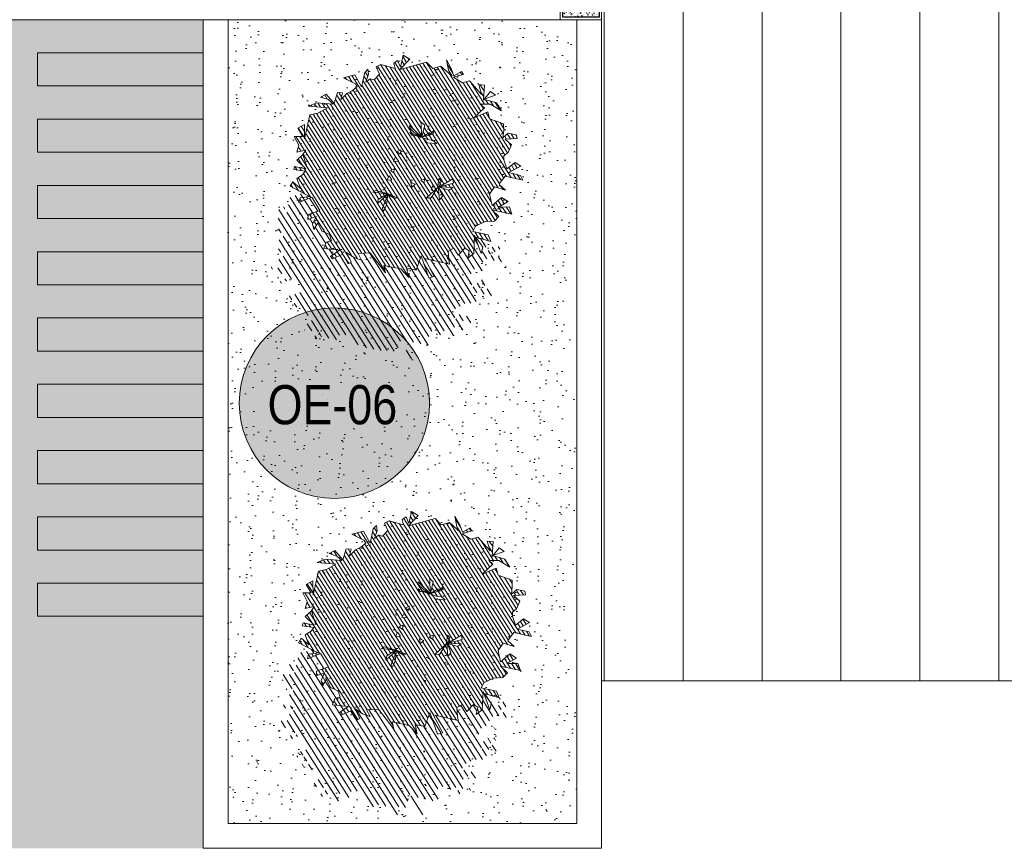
# Model space of a CAD drawing. Header units: millimetres. Extents: x -1567 to 968, y -503 to 481.
# Tile 109 of 145: x -463.06 to -457.12, y -144.44 to -139.44. Entities that reach past the tile are written whole.
import ezdxf

# ---------------------------------------------------------------- set-up
doc = ezdxf.new("R2010")
doc.units = ezdxf.units.MM
doc.layers.get('0').update_dxf_attribs({"lineweight": 0})
for name, color, linetype, lineweight in [('0_COLUMNA ACHURADO', 1, 'Continuous', 30), ('0_MUROS 1', 152, 'Continuous', 5), ('13.-ALE_PRESENTACION', 7, 'Continuous', 0), ('Area Verde', 84, 'Continuous', 5), ('C-ROAD', 7, 'Continuous', 0), ('vegetacion', 66, 'Continuous', 0)]:
    doc.layers.add(name, color=color, linetype=linetype, lineweight=lineweight)
doc.layers.add('250', color=250, linetype='Continuous')
doc.layers.add('251', color=251, linetype='Continuous')
doc.layers.add('B-COTAS', color=3, linetype='Continuous', lineweight=9, true_color=0x00ff00)
doc.layers.add('Hatch Jardin', color=64, linetype='Continuous', lineweight=0, true_color=0x729900)
doc.styles.add('Cota B', font='swissck.ttf')

# ---------------------------------------------------------------- blocks, each defined once
blk = doc.blocks.new('GAR')
at = {"lineweight": 0, "transparency": 33554623}
h = blk.add_hatch(dxfattribs=at)
h.set_pattern_fill('AR-CONC', color=1, scale=0.00019, angle=90)
h.paths.add_polyline_path([(19.6082, 126.7166), (19.6082, 126.4966), (19.8282, 126.4966), (19.8282, 126.7166)])
at = {"layer": '0_COLUMNA ACHURADO', "lineweight": 5}
blk.add_lwpolyline([(19.5932, 126.7316), (19.8432, 126.7316), (19.8432, 126.4816), (19.5932, 126.4816)], close=True, dxfattribs=at)
at = {"layer": '0_COLUMNA ACHURADO'}
blk.add_lwpolyline([(19.6082, 126.7166), (19.8282, 126.7166), (19.8282, 126.4966), (19.6082, 126.4966)], close=True, dxfattribs=at)
blk = doc.blocks.new('NO')
at = {"lineweight": 0, "true_color": 0x4f743e}
h = blk.add_hatch(dxfattribs=at)
h.set_pattern_fill('ANSI31', color=87, scale=0.05, style=0)
h.paths.add_polyline_path([(4.155, 2.06), (5.053, 1.943), (4.702, 2.177), (3.921, 2.294), (4.194, 2.449), (4.585, 2.488), (4.35, 2.683), (3.882, 2.332), (3.843, 2.878), (3.609, 2.917), (3.62, 2.591), (3.4, 2.928), (3.18, 3.112), (2.989, 3.353), (3.102, 3.462), (3.723, 3.616), (3.224, 3.88), (2.79, 3.384), (2.79, 4.086), (2.673, 4.28), (2.595, 4.047), (2.634, 3.657), (2.478, 3.852), (2.283, 3.852), (2.088, 4.163), (2.322, 4.475), (2.127, 4.631), (1.424, 4.592), (1.541, 4.826), (1.385, 4.982), (1.19, 4.709), (1.19, 5.293), (0.839, 5.176), (1.19, 4.592), (0.02, 5.215), (-0.331, 4.982), (-0.682, 5.176), (-1.307, 4.826), (-1.073, 5.059), (-0.877, 5.527), (-1.19, 5.176), (-1.385, 4.865), (-1.697, 5.137), (-1.814, 5.02), (-1.385, 4.787), (-1.853, 4.631), (-2.165, 4.787), (-2.867, 4.28), (-2.633, 4.709), (-2.906, 4.748), (-3.023, 4.047), (-3.042, 4.084), (-3.648, 4.047), (-3.96, 3.735), (-3.374, 3.93), (-2.906, 3.813), (-3.14, 3.696), (-2.75, 3.112), (-3.335, 3.54), (-3.491, 3.228), (-4.194, 3.151), (-4.272, 2.839), (-4.311, 2.488), (-4.506, 2.761), (-4.896, 2.761), (-4.974, 2.605), (-4.428, 2.449), (-4.779, 2.255), (-4.701, 1.865), (-4.545, 1.67), (-4.584, 1.475), (-4.818, 1.086), (-5.13, 1.475), (-5.442, 1.359), (-4.935, 0.93), (-5.52, 0.93), (-5.676, 0.735), (-4.818, 0.735), (-4.614, 0.286), (-4.978, 0.084), (-4.431, 0.123), (-4.275, -0.266), (-4.509, -0.773), (-4.861, -0.305), (-5.212, -0.422), (-4.822, -0.773), (-5.329, -0.656), (-5.524, -0.968), (-4.549, -0.968), (-4.939, -1.201), (-4.783, -1.474), (-4.353, -1.591), (-3.963, -1.903), (-3.885, -2.175), (-4.627, -2.175), (-4.822, -2.448), (-4.052, -2.407), (-4.002, -2.331), (-4.158, -3.188), (-3.924, -3.461), (-3.924, -3.11), (-3.69, -3.032), (-3.456, -3.422), (-3.183, -3.149), (-2.949, -3.344), (-3.066, -3.733), (-3.144, -3.928), (-1.935, -3.928), (-2.559, -4.668), (-2.325, -4.785), (-1.739, -3.85), (-1.661, -4.552), (-1.193, -4.571), (-1.388, -4.98), (-0.925, -4.666), (-0.103, -4.684), (-0.253, -5.002), (0.67, -4.235), (1.216, -4.391), (0.982, -4.664), (1.372, -4.625), (1.762, -4.469), (1.45, -4.858), (1.567, -4.975), (1.918, -4.586), (2.347, -4.897), (2.464, -4.819), (2.113, -4.43), (2.855, -4.508), (2.816, -4.196), (2.581, -4.079), (2.738, -3.807), (3.128, -3.729), (3.401, -3.378), (3.518, -3.729), (3.635, -3.495), (3.557, -3.105), (3.908, -3.339), (3.947, -3.105), (3.44, -2.794), (3.947, -2.248), (4.493, -2.638), (4.493, -2.404), (4.064, -2.248), (5.078, -1.976), (5, -1.742), (4.571, -1.976), (4.844, -1.547), (4.61, -1.313), (4.532, -1.119), (5.078, -1.158), (5.078, -1.002), (4.532, -1.002), (5.039, -0.69), (4.811, -0.358), (4.722, -0.135), (5.124, -0.313), (5.101, 0.021), (5.404, 0.385), (5.014, 0.463), (5.326, 0.813), (5.053, 1.047), (4.897, 0.385), (4.897, 1.553), (4.546, 1.709)])
h.paths.add_polyline_path([(0.156, 2.092), (0.123, 1.976), (-0.12, 1.823), (-0.522, 1.665), (-0.521, 1.668), (-0.575, 1.66), (-0.841, 1.468), (-1.294, 1.542), (-1.087, 1.642), (-0.829, 1.622), (-0.575, 1.66), (-0.537, 1.688), (-0.545, 2.258), (-0.357, 2.363), (-0.518, 1.682)], flags=16)
h.paths.add_polyline_path([(0.473, 0.744), (0.282, 0.667), (0.311, 0.871)], flags=16)
h.paths.add_polyline_path([(0.478, 0.491), (0.536, 0.258), (0.305, 0.324)], flags=16)
h.paths.add_polyline_path([(0.416, -0.073), (0.578, -0.201), (0.387, -0.277)], flags=16)
h.paths.add_polyline_path([(0.583, -0.453), (0.641, -0.686), (0.41, -0.62)], flags=16)
h.paths.add_polyline_path([(0.445, -1.322), (0.838, -1.874), (0.836, -1.676), (0.463, -1.312), (0.445, -1.319)], flags=16)
h.paths.add_polyline_path([(-0.498, -0.541), (-0.585, -0.745), (-0.718, -0.567)], flags=16)
h.paths.add_polyline_path([(-0.936, -0.349), (-1.128, -0.426), (-1.098, -0.222)], flags=16)
h.paths.add_polyline_path([(-1.82, -0.461), (-1.815, -0.444), (-1.791, -0.513), (-1.383, -1.095), (-1.6, -1.051), (-1.791, -0.513), (-1.817, -0.475), (-1.824, -0.472), (-2.007, -1.058), (-2.104, -0.849), (-1.847, -0.481), (-1.848, -0.474), (-1.865, -0.457), (-2.35, -0.506), (-2.497, -0.341), (-1.871, -0.452), (-1.883, -0.441), (-2.484, -0.123), (-2.411, 0.06), (-1.883, -0.441), (-1.856, -0.455)], flags=16)
at = {"layer": '251', "lineweight": 0}
h = blk.add_hatch(dxfattribs=at)
h.set_pattern_fill('ANSI31', color=256, scale=0.08, style=0)
h.paths.add_polyline_path([(1.567, -4.975), (1.45, -4.858), (1.762, -4.469), (1.372, -4.625), (0.982, -4.664), (1.216, -4.391), (0.67, -4.235), (-0.253, -5.002), (-0.103, -4.684), (-0.925, -4.666), (-1.388, -4.98), (-1.193, -4.571), (-1.661, -4.552), (-1.739, -3.85), (-2.325, -4.785), (-2.559, -4.668), (-1.935, -3.928), (-3.144, -3.928), (-3.066, -3.733), (-2.949, -3.344), (-3.183, -3.149), (-3.456, -3.422), (-3.69, -3.032), (-3.924, -3.11), (-3.924, -3.461), (-4.158, -3.188), (-4.002, -2.331), (-4.509, -3.11), (-4.509, -2.799), (-4.08, -2.409), (-4.504, -2.431), (-4.529, -2.552), (-4.763, -2.941), (-5.075, -2.552), (-5.387, -2.669), (-4.88, -3.097), (-5.465, -3.097), (-5.621, -3.292), (-4.763, -3.292), (-4.568, -3.721), (-4.919, -3.915), (-4.373, -3.876), (-4.216, -4.266), (-4.451, -4.772), (-4.802, -4.305), (-5.153, -4.422), (-4.763, -4.772), (-5.27, -4.655), (-5.465, -4.967), (-4.49, -4.967), (-4.88, -5.201), (-4.724, -5.474), (-4.295, -5.59), (-3.904, -5.902), (-3.826, -6.175), (-4.568, -6.175), (-4.763, -6.447), (-4.021, -6.409), (-4.451, -6.798), (-4.451, -7.11), (-3.943, -6.331), (-4.099, -7.188), (-3.865, -7.46), (-3.865, -7.11), (-3.631, -7.032), (-3.397, -7.421), (-3.124, -7.149), (-2.89, -7.343), (-3.007, -7.733), (-3.085, -7.928), (-1.876, -7.928), (-2.5, -8.668), (-2.266, -8.785), (-1.681, -7.85), (-1.603, -8.551), (-1.135, -8.57), (-1.329, -8.98), (-0.866, -8.666), (-0.044, -8.684), (-0.194, -9.001), (0.729, -8.235), (1.275, -8.391), (1.041, -8.663), (1.431, -8.624), (1.821, -8.468), (1.509, -8.858), (1.626, -8.975), (1.977, -8.585), (2.406, -8.897), (2.523, -8.819), (2.172, -8.429), (2.914, -8.507), (2.875, -8.196), (2.64, -8.079), (2.796, -7.806), (3.187, -7.728), (3.46, -7.378), (3.577, -7.728), (3.694, -7.495), (3.616, -7.105), (3.967, -7.339), (4.006, -7.105), (3.499, -6.793), (4.006, -6.248), (4.552, -6.637), (4.552, -6.404), (4.123, -6.248), (5.137, -5.975), (5.059, -5.741), (4.63, -5.975), (4.903, -5.547), (4.669, -5.313), (4.591, -5.118), (5.137, -5.157), (5.137, -5.001), (4.591, -5.001), (5.098, -4.69), (4.87, -4.357), (4.78, -4.134), (5.182, -4.313), (5.16, -3.978), (5.463, -3.615), (5.073, -3.537), (5.385, -3.186), (5.112, -2.953), (4.956, -3.615), (4.956, -2.446), (4.604, -2.29), (4.444, -2.146), (4.064, -2.248), (4.493, -2.404), (4.493, -2.638), (3.947, -2.248), (3.44, -2.794), (3.947, -3.105), (3.908, -3.339), (3.557, -3.105), (3.635, -3.495), (3.518, -3.729), (3.401, -3.378), (3.128, -3.729), (2.738, -3.807), (2.581, -4.079), (2.816, -4.196), (2.855, -4.508), (2.113, -4.43), (2.464, -4.819), (2.347, -4.897), (1.918, -4.586)])
at = {"layer": '250', "lineweight": 0}
for points in [[(-4.623, 0.307), (-4.818, 0.735), (-5.676, 0.735), (-5.52, 0.93), (-4.935, 0.93), (-5.442, 1.359), (-5.13, 1.475), (-4.818, 1.086), (-4.584, 1.475), (-4.545, 1.67), (-4.701, 1.865), (-4.779, 2.255), (-4.428, 2.449), (-4.974, 2.605), (-4.896, 2.761), (-4.506, 2.761), (-4.311, 2.488), (-4.272, 2.839), (-4.194, 3.151), (-3.491, 3.228), (-3.335, 3.54), (-2.75, 3.112), (-3.14, 3.696), (-2.906, 3.813), (-3.374, 3.93), (-3.96, 3.735), (-3.648, 4.047), (-3.023, 4.086), (-3.53, 4.397), (-3.257, 4.514), (-3.023, 4.047), (-2.906, 4.748), (-2.633, 4.709), (-2.867, 4.28), (-2.165, 4.787), (-1.853, 4.631), (-1.385, 4.787), (-1.814, 5.02), (-1.697, 5.137), (-1.385, 4.865), (-1.19, 5.176), (-0.877, 5.527), (-1.073, 5.059), (-1.307, 4.826), (-0.682, 5.176), (-0.331, 4.982), (0.02, 5.215), (1.19, 4.592), (0.839, 5.176), (1.19, 5.293), (1.19, 4.709), (1.385, 4.982), (1.541, 4.826), (1.424, 4.592), (2.127, 4.631), (2.322, 4.475), (2.088, 4.163), (2.283, 3.852), (2.478, 3.852), (2.634, 3.657), (2.595, 4.047), (2.673, 4.28), (2.79, 4.086), (2.79, 3.384), (3.224, 3.88), (3.723, 3.616), (3.102, 3.462), (2.989, 3.353), (3.18, 3.112), (3.4, 2.928), (3.62, 2.591), (3.609, 2.917), (3.843, 2.878), (3.882, 2.332), (4.35, 2.683), (4.585, 2.488), (4.194, 2.449), (3.921, 2.294), (4.702, 2.177), (5.053, 1.943), (4.155, 2.06), (4.546, 1.709), (4.897, 1.553), (4.897, 0.385), (5.053, 1.047), (5.326, 0.813), (5.014, 0.463), (5.404, 0.385), (5.101, 0.021), (5.124, -0.313), (4.722, -0.135), (4.811, -0.358)], [(-0.516, 1.65), (-0.223, 1.683), (-0.049, 1.666), (0.075, 1.768), (-0.511, 1.67), (-0.12, 1.823), (0.123, 1.976), (0.156, 2.092), (-0.518, 1.682), (-0.357, 2.363), (-0.545, 2.258), (-0.537, 1.688), (-0.841, 1.468), (-1.294, 1.542), (-1.087, 1.642), (-0.829, 1.622), (-0.511, 1.67), (-1.036, 1.933), (-1.045, 2.125), (-0.88, 1.889), (-0.846, 1.974), (-0.564, 1.706)], [(-0.253, -5.002), (-0.103, -4.684), (-0.925, -4.666), (-1.388, -4.98), (-1.193, -4.571), (-1.661, -4.552), (-1.739, -3.85), (-2.325, -4.785), (-2.559, -4.668), (-1.935, -3.928), (-3.144, -3.928), (-3.066, -3.733), (-2.949, -3.344), (-3.183, -3.149), (-3.456, -3.422), (-3.69, -3.032), (-3.924, -3.11), (-3.924, -3.461), (-4.158, -3.188), (-4.002, -2.331), (-4.509, -3.11), (-4.509, -2.799), (-4.08, -2.409), (-4.822, -2.448), (-4.627, -2.175), (-3.885, -2.175), (-3.963, -1.903), (-4.353, -1.591), (-4.783, -1.474), (-4.939, -1.201), (-4.549, -0.968), (-5.524, -0.968), (-5.329, -0.656), (-4.822, -0.773), (-5.212, -0.422), (-4.861, -0.305), (-4.509, -0.773), (-4.275, -0.266), (-4.431, 0.123), (-4.978, 0.084), (-4.627, 0.279)], [(-1.863, -0.457), (-2.35, -0.506), (-2.497, -0.341), (-1.831, -0.459), (-2.104, -0.849), (-2.007, -1.058), (-1.815, -0.444), (-1.6, -1.051), (-1.383, -1.095), (-1.817, -0.475), (-2.484, -0.123), (-2.411, 0.06), (-1.848, -0.474), (-1.892, -0.158), (-1.762, -0.072), (-1.8, -0.461)], [(4.454, -0.963), (4.811, -0.358), (5.039, -0.69), (4.532, -1.002), (5.078, -1.002), (5.078, -1.158), (4.532, -1.119), (4.61, -1.313), (4.844, -1.547), (4.571, -1.976), (5, -1.742), (5.078, -1.976), (4.064, -2.248), (4.493, -2.404), (4.493, -2.638), (3.947, -2.248), (3.44, -2.794), (3.947, -3.105), (3.908, -3.339), (3.557, -3.105), (3.635, -3.495), (3.518, -3.729), (3.401, -3.378), (3.128, -3.729), (2.738, -3.807), (2.581, -4.079), (2.816, -4.196), (2.855, -4.508), (2.113, -4.43), (2.464, -4.819), (2.347, -4.897), (1.918, -4.586), (1.567, -4.975), (1.45, -4.858), (1.762, -4.469), (1.372, -4.625), (0.982, -4.664), (1.216, -4.391), (0.67, -4.235), (-0.253, -5.002)], [(0.446, -1.296), (0.836, -1.676), (0.838, -1.874), (0.434, -1.307), (0.551, -2.035), (0.474, -2.182), (0.397, -1.829), (0.445, -1.319), (0.1, -1.454), (-0.025, -1.39), (0.446, -1.308), (1.053, -1.278), (1.165, -1.389), (0.48, -1.321)]]:
    blk.add_lwpolyline(points, dxfattribs=at)
for points in [[(0.473, 0.744), (0.282, 0.667), (0.311, 0.871)], [(0.305, 0.324), (0.478, 0.491), (0.536, 0.258)], [(-0.936, -0.349), (-1.128, -0.426), (-1.098, -0.222)], [(0.578, -0.201), (0.387, -0.277), (0.416, -0.073)], [(0.41, -0.62), (0.583, -0.453), (0.641, -0.686)], [(-0.718, -0.567), (-0.498, -0.541), (-0.585, -0.745)]]:
    blk.add_lwpolyline(points, close=True, dxfattribs=at)
blk.add_point((-0.139, 0.048), dxfattribs=at)
blk = doc.blocks.new('INGRESO GENERAL')
at = {"lineweight": 0, "true_color": 0x636466}
h = blk.add_hatch(dxfattribs=at)
h.set_pattern_fill('ANSI31', color=251, scale=0.15, angle=45)
h.set_pattern_definition([(90, (-559.54905, -172.11626), (-0.47625, 0), [])])
h.paths.add_polyline_path([(-525.5033, -156.9876), (-537.1784, -156.9876), (-537.1784, -162.3776), (-525.5033, -162.3776)])
at = {"layer": '0_MUROS 1', "lineweight": 5}
blk.add_lwpolyline([(-537.1784, -156.9876), (-525.5033, -156.9876), (-525.5033, -162.3776), (-537.1784, -162.3776)], close=True, dxfattribs=at)

msp = doc.modelspace()

# ---------------------------------------------------------------- hatches: boundary and pattern name
at = {"lineweight": 30, "true_color": 0x136734}
h = msp.add_hatch(color=116, dxfattribs=at)
h.dxf.hatch_style = 1
edge = h.paths.add_edge_path()
edge.add_arc((-461.1649, -141.7551), 0.5743, 0, 360)
at = {"layer": 'Area Verde', "lineweight": 0, "true_color": 0x878787, "transparency": 33554559}
h = msp.add_hatch(dxfattribs=at)
h.set_pattern_fill('AR-SAND', color=252, scale=0.0075, angle=-90)
h.set_pattern_definition([(307.5, (-347549.01026, -9281768.05085), (0.367059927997, 0.01200023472), [0, -0.28956, 0, -0.32385, 0, -0.3095625]), (277.5, (-347549.01026, -9281768.05085), (0.537618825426, -0.337142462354), [0, -0.15621, 0, -0.260985, 0, -0.1000125]), (237.5, (-347549.01026, -9281767.81653), (0.001077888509, -0.593244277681), [0, -0.09525, 0, -0.3429, 0, -0.447675]), (227.5, (-347549.01026, -9281767.81653), (0.167196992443, -0.572667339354), [0, -0.047625, 0, -0.22479, 0, -0.257175])])
h.paths.add_polyline_path([(-461.9563, -144.4411), (-478.8663, -144.4411), (-478.8663, -139.4411), (-461.9563, -139.4411)])
at = {"layer": 'B-COTAS', "lineweight": 0, "true_color": 0x808285, "transparency": 33554661}
h = msp.add_hatch(color=252, dxfattribs=at)
h.dxf.hatch_style = 1
h.paths.add_polyline_path([(-462.9563, -139.6411), (-461.9563, -139.6411), (-461.9563, -139.8411), (-462.9563, -139.8411)])
h = msp.add_hatch(color=252, dxfattribs=at)
h.dxf.hatch_style = 1
h.paths.add_polyline_path([(-462.9563, -140.0411), (-461.9563, -140.0411), (-461.9563, -140.2411), (-462.9563, -140.2411)])
h = msp.add_hatch(color=252, dxfattribs=at)
h.dxf.hatch_style = 1
h.paths.add_polyline_path([(-462.9563, -140.4411), (-461.9563, -140.4411), (-461.9563, -140.6411), (-462.9563, -140.6411)])
h = msp.add_hatch(color=252, dxfattribs=at)
h.dxf.hatch_style = 1
h.paths.add_polyline_path([(-462.9563, -140.8411), (-461.9563, -140.8411), (-461.9563, -141.0411), (-462.9563, -141.0411)])
h = msp.add_hatch(color=252, dxfattribs=at)
h.dxf.hatch_style = 1
h.paths.add_polyline_path([(-462.9563, -141.2411), (-461.9563, -141.2411), (-461.9563, -141.4411), (-462.9563, -141.4411)])
h = msp.add_hatch(color=252, dxfattribs=at)
h.dxf.hatch_style = 1
h.paths.add_polyline_path([(-462.9563, -141.6411), (-461.9563, -141.6411), (-461.9563, -141.8411), (-462.9563, -141.8411)])
h = msp.add_hatch(color=252, dxfattribs=at)
h.dxf.hatch_style = 1
h.paths.add_polyline_path([(-462.9563, -142.0411), (-461.9563, -142.0411), (-461.9563, -142.2411), (-462.9563, -142.2411)])
h = msp.add_hatch(color=252, dxfattribs=at)
h.dxf.hatch_style = 1
h.paths.add_polyline_path([(-462.9563, -142.4411), (-461.9563, -142.4411), (-461.9563, -142.6411), (-462.9563, -142.6411)])
h = msp.add_hatch(color=252, dxfattribs=at)
h.dxf.hatch_style = 1
h.paths.add_polyline_path([(-462.9563, -142.8411), (-461.9563, -142.8411), (-461.9563, -143.0411), (-462.9563, -143.0411)])
at = {"layer": 'Hatch Jardin', "lineweight": 0, "true_color": 0x136734, "transparency": 33554597}
h = msp.add_hatch(dxfattribs=at)
h.set_pattern_fill('AR-SAND', color=116, scale=0.0034, angle=304.2117, style=0)
h.set_pattern_definition([(341.711704, (-10.71124, -182.37504), (0.1345488, 0.09805785), [0, -0.1312672, 0, -0.146812, 0, -0.140335]), (311.711704, (-10.71124, -182.37504), (0.287482, 0.01064072), [0, -0.0708152, 0, -0.1183132, 0, -0.045339]), (271.711704, (-10.77097, -182.2872), (0.15161477, -0.22212728), [0, -0.04318, 0, -0.155448, 0, -0.202946]), (261.711704, (-10.77097, -182.2872), (0.20864654, -0.17207145), [0, -0.02159, 0, -0.1019048, 0, -0.116586])])
h.paths.add_polyline_path([(-459.7017, -144.2911), (-461.8063, -144.2911), (-461.8063, -139.4411), (-459.7017, -139.4411)])

# ---------------------------------------------------------------- linework, layer by layer
msp.add_lwpolyline([(-479.1163, -139.1911), (-459.5517, -139.1911), (-459.5517, -139.4411), (-479.1163, -139.4411)], close=True)
at = {"color": 252, "true_color": 0x939598}
for points in [[(-459.5517, -141.7311), (-459.5517, -144.4411), (-461.9563, -144.4411), (-461.9563, -139.4411)], [(-459.7017, -139.4411), (-459.7017, -144.2911), (-461.8063, -144.2911), (-461.8063, -139.4411)]]:
    msp.add_lwpolyline(points, dxfattribs=at)
msp.add_circle((-461.1649, -141.7551), 0.5743)
at = {"layer": 'C-ROAD'}
for points in [[(-462.9563, -139.6411), (-461.9563, -139.6411), (-461.9563, -139.8411), (-462.9563, -139.8411)], [(-462.9563, -140.0411), (-461.9563, -140.0411), (-461.9563, -140.2411), (-462.9563, -140.2411)], [(-462.9563, -140.4411), (-461.9563, -140.4411), (-461.9563, -140.6411), (-462.9563, -140.6411)], [(-462.9563, -140.8411), (-461.9563, -140.8411), (-461.9563, -141.0411), (-462.9563, -141.0411)], [(-462.9563, -141.2411), (-461.9563, -141.2411), (-461.9563, -141.4411), (-462.9563, -141.4411)], [(-462.9563, -141.6411), (-461.9563, -141.6411), (-461.9563, -141.8411), (-462.9563, -141.8411)], [(-462.9563, -142.0411), (-461.9563, -142.0411), (-461.9563, -142.2411), (-462.9563, -142.2411)], [(-462.9563, -142.4411), (-461.9563, -142.4411), (-461.9563, -142.6411), (-462.9563, -142.6411)], [(-462.9563, -142.8411), (-461.9563, -142.8411), (-461.9563, -143.0411), (-462.9563, -143.0411)]]:
    msp.add_lwpolyline(points, close=True, dxfattribs=at)

# ---------------------------------------------------------------- block references
at = {"lineweight": 0}
msp.add_blockref('INGRESO GENERAL', (77.6266, 18.9465), dxfattribs=at)
msp.add_blockref('GAR', (-479.3949, -265.9227))
at = {"layer": 'vegetacion', "extrusion": (0, 0, -1), "xscale": 0.1267394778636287, "yscale": 0.1267394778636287, "zscale": 0.1267394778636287, "rotation": 12.61063153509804}
for p in [(460.7497, -140.3426), (460.6982, -143.0964)]:
    msp.add_blockref('NO', p, dxfattribs=at)

# ---------------------------------------------------------------- texts
at = {"layer": '13.-ALE_PRESENTACION', "style": 'Cota B'}
msp.add_text('OE-06', height=0.23625, dxfattribs=at).set_placement((-461.5678, -141.8824))

doc.saveas('drawing.dxf')
